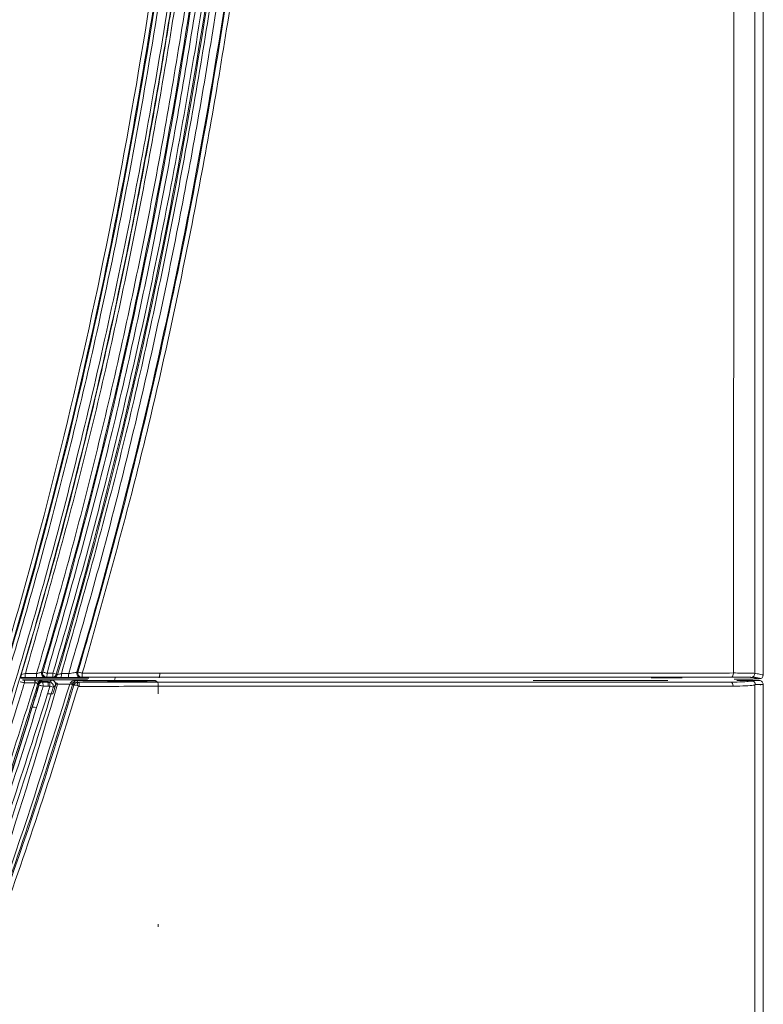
# Model space of a CAD drawing. Extents: x 4615668 to 9294084, y 16339 to 10688993.
# Tile 201 of 256: x 4720956.29 to 4720961.13, y 5342546.62 to 5342553.03. Entities that reach past the tile are written whole.
import ezdxf

# ---------------------------------------------------------------- set-up
doc = ezdxf.new("R2010")
doc.units = 0
doc.header["$MEASUREMENT"] = 0
doc.layers.add('WM_KLIM_urządzenia', color=3, linetype='Continuous', lineweight=13)
doc.layers.add('Wymiat 100', color=251, linetype='Continuous', lineweight=5)

# ---------------------------------------------------------------- blocks, each defined once
blk = doc.blocks.new('G$C189976BA')
at = {"layer": 'WM_KLIM_urządzenia', "linetype": 'Continuous'}
for p, q in [((83.3382, 20.2046), (83.3382, 63.1413)), ((78.5093, 20.1701), (78.578, 20.1699)), ((78.5134, 20.1877), (78.5867, 20.1877)), ((78.6036, 20.1388), (78.6004, 20.1447)), ((78.6006, 20.153), (78.6017, 20.1615)), ((78.6094, 20.1576), (78.6074, 20.1613)), ((78.6126, 20.1518), (78.6094, 20.1576)), ((78.6684, 20.1626), (78.6259, 20.1632)), ((78.6259, 20.1632), (78.6291, 20.1574)), ((78.663, 20.156), (78.6298, 20.1561)), ((78.6413, 20.1935), (78.634, 20.1921)), ((78.6551, 20.1896), (78.6477, 20.1882)), ((78.6555, 20.19), (78.6935, 20.19)), ((78.6743, 20.156), (78.663, 20.156)), ((78.7008, 20.188), (78.693, 20.1896)), ((78.7107, 20.19), (78.703, 20.1916)), ((78.749, 20.1877), (78.7966, 20.1877)), ((78.8361, 20.1616), (78.8422, 20.1506)), ((78.8579, 20.1549), (78.8669, 20.154)), ((78.8712, 20.1937), (78.8648, 20.1925)), ((79.391, 20.1903), (78.8856, 20.1902)), ((79.2609, 20.1565), (79.381, 20.1564)), ((79.2837, 20.1613), (79.2975, 20.1565)), ((79.391, 20.1861), (79.391, 20.1898)), ((79.3915, 20.1901), (81.3797, 20.1899)), ((83.1954, 20.159), (83.1318, 20.1551)), ((83.2734, 20.1638), (83.2373, 20.1616)), ((83.2593, 20.1678), (83.3117, 20.1678)), ((83.2692, 20.1915), (83.3241, 20.1813)), ((83.3209, 20.1415), (83.2857, 20.1415)), ((83.3381, 20.1415), (83.3209, 20.1415)), ((83.3209, 20.1374), (83.3209, 20.1415)), ((83.3381, 8.5152), (83.3381, 20.1415))]:
    blk.add_line(p, q, dxfattribs=at)
for centre, major_axis, ratio, start_param, end_param in [((78.5128, 20.2136), (0, 0.0263), 0.119091, 3.159171, 4.697763), ((78.5861, 20.2136), (0, 0.0263), 0.120818, 3.159175, 4.697923), ((78.6477, 20.2145), (-0.0047, 0.0259), 0.995209, 1.100568, 2.96212), ((78.655, 20.2159), (-0.0047, 0.0259), 0.99521, 1.100672, 2.962111), ((78.655, 20.2159), (-0.0252, 0.0075), 0.02021, 4.593592, 6.195901), ((78.655, 20.2159), (0, 0.0263), 0.119326, 3.159172, 4.69778), ((78.6929, 20.2159), (0, 0.0263), 0.120526, 3.159174, 4.69786), ((78.6929, 20.2159), (0.0052, 0.0258), 0.996163, 3.342368, 4.622159), ((78.6929, 20.2159), (-0.0252, 0.0075), 0.020724, 3.228878, 4.592472), ((78.7007, 20.2143), (0.0052, 0.0258), 0.996164, 3.342369, 4.622184), ((78.7484, 20.2136), (0, -0.0263), 0.125029, 0.017591, 1.556683), ((78.796, 20.2136), (0, -0.0263), 0.126366, 0.017594, 1.556786), ((78.8784, 20.2149), (0.0047, -0.0259), 0.995215, 4.243385, 6.1036), ((78.8849, 20.2161), (0.0047, -0.0259), 0.995216, 4.243477, 6.103592), ((78.8849, 20.2161), (-0.0252, 0.0075), 0.023551, 4.583322, 6.195895), ((78.8849, 20.2161), (0, -0.0263), 0.130058, 0.017603, 1.556664), ((79.3909, 20.2161), (0, -0.0263), 0.146946, 0.017645, 1.557723), ((83.1274, 20.2171), (0, -0.0263), 0.596647, 0.021749, 1.570112), ((83.2571, 20.2148), (-0.0048, -0.0259), 0.996064, 0.198194, 1.753836), ((78.5087, 20.1532), (0, 0.0175), 0.123307, 4.697775, 6.176178), ((78.5774, 20.1532), (0, 0.0175), 0.124805, 4.697866, 6.176276), ((78.5789, 20.1532), (0.0001, 0.0175), 0.084498, 4.710447, 6.176735), ((78.5819, 20.1531), (-0.0168, 0.0051), 0.022173, 1.489125, 3.054305), ((78.6255, 20.137), (-0.0231, -0.0127), 0.992598, 4.199507, 5.482757), ((78.6287, 20.1312), (-0.0231, -0.0127), 0.992598, 4.199774, 5.482775), ((78.6287, 20.1312), (0, -0.0263), 0.125363, 1.556263, 3.034711), ((78.6619, 20.1312), (0, -0.0263), 0.126161, 1.556307, 3.034756), ((78.6732, 20.1312), (0.0171, -0.02), 0.987257, 0.579587, 2.414636), ((78.6732, 20.1312), (0, -0.0263), 0.126435, 1.556322, 3.034772), ((78.8082, 20.1446), (0.0168, -0.005), 0.023922, 4.583036, 5.846518), ((78.8107, 20.153), (0.0169, -0.0047), 0.206412, 4.636787, 5.890697), ((78.8153, 20.1642), (0.0153, -0.0085), 0.436991, 4.820016, 6.12378), ((78.8082, 20.1446), (0.0168, -0.005), 0.023922, 5.846518, 6.195894), ((78.8107, 20.153), (0.0169, -0.0047), 0.206412, 5.890697, 6.193993), ((78.8153, 20.1642), (0.0153, -0.0085), 0.436991, 6.12378, 6.16467), ((78.8522, 20.141), (-0.023, -0.0128), 0.992623, 4.19542, 5.213229), ((78.8584, 20.1342), (-0.0007, -0.0219), 0.162954, 3.248663, 4.64406), ((78.6287, 20.1312), (0.0252, -0.0076), 0.022388, 1.446256, 3.054304), ((78.6732, 20.1312), (0.0252, -0.0076), 0.022713, 0.087289, 1.445231)]:
    blk.add_ellipse(centre, major_axis=major_axis, ratio=ratio, start_param=start_param, end_param=end_param, dxfattribs=at)
at = {"layer": 'WM_KLIM_urządzenia', "linetype": 'Continuous', "extrusion": (0, 0, -1)}
for centre, major_axis, ratio, start_param, end_param in [((83.3118, 20.2046), (-0.026, 0.0048), 0.996064, 2.958553, 4.514196), ((83.3117, 20.1415), (-0.0264, 0), 0.996195, 1.570796, 3.141593)]:
    blk.add_ellipse(centre, major_axis=major_axis, ratio=ratio, start_param=start_param, end_param=end_param, dxfattribs=at)
at = {"layer": 'WM_KLIM_urządzenia', "linetype": 'Continuous'}
for points, knots in [([(83.1431, 20.2171), (83.1457, 23.793), (83.1509, 30.945), (83.15, 38.0969), (83.1496, 41.6729)], [0, 0, 0, 0, 0.5, 1, 1, 1, 1]), ([(83.2835, 41.6729), (83.2835, 40.3749), (83.2835, 39.0769), (83.2834, 34.278), (83.2833, 30.7772), (83.2832, 26.6338), (83.2832, 25.9914), (83.2832, 23.6375), (83.2832, 21.9262), (83.2833, 20.2148)], [0, 0, 0, 0, 0.181468, 0.181468, 0.670917, 0.670917, 0.760738, 0.760738, 1, 1, 1, 1]), ([(79.8307, 31.59), (79.8364, 29.67), (79.7364, 27.7494), (79.2675, 23.9386), (78.8987, 22.0474), (77.7946, 18.3725), (77.0562, 16.5864), (75.6228, 14.0914), (75.09, 13.2908), (73.9172, 11.7717), (73.2786, 11.0549), (72.5931, 10.3826)], [0, 0, 0, 0, 0.25, 0.25, 0.5, 0.5, 0.75, 0.75, 0.875, 0.875, 1, 1, 1, 1]), ([(75.5395, 13.972), (75.661, 14.1646), (75.9184, 14.5724), (76.3002, 15.2362), (76.7327, 16.0492), (77.1853, 16.9959), (78.079, 19.1106), (78.8422, 21.6927), (79.3274, 24.3221), (79.5374, 25.8395), (79.6917, 27.2611), (79.8342, 29.1765), (79.852, 30.7084), (79.8621, 31.5761)], [0, 0, 0, 0, 0.037178, 0.078755, 0.125013, 0.187513, 0.250033, 0.499828, 0.624853, 0.686561, 0.749912, 0.858355, 1, 1, 1, 1]), ([(75.543, 13.97), (76.4266, 15.3432), (77.1562, 16.8154), (78.4725, 20.2539), (78.9763, 22.2498), (79.6463, 26.2905), (79.8148, 28.3373), (79.8661, 30.7822), (79.8687, 31.1793), (79.8684, 31.5763)], [0, 0, 0, 0, 0.266623, 0.266623, 0.600913, 0.600913, 0.935203, 0.935203, 1, 1, 1, 1]), ([(79.8923, 31.5763), (79.891, 31.2116), (79.8886, 30.4886), (79.8556, 29.414), (79.8012, 28.3592), (79.7232, 27.3242), (79.6223, 26.3089), (79.4983, 25.3133), (79.3512, 24.3375), (79.1811, 23.3815), (78.9567, 22.2932), (78.6618, 21.0836), (78.2757, 19.7667), (77.8375, 18.5013), (77.348, 17.2872), (76.8063, 16.1256), (76.2187, 15.0129), (75.7804, 14.3072), (75.5631, 13.9573)], [0, 0, 0, 0, 0.059479, 0.117907, 0.175313, 0.231727, 0.287181, 0.341708, 0.395342, 0.44812, 0.500079, 0.576582, 0.651119, 0.723847, 0.794928, 0.864533, 0.932833, 1, 1, 1, 1]), ([(75.5943, 13.8958), (75.7223, 14.0976), (75.9796, 14.5031), (76.342, 15.1304), (76.6892, 15.775), (77.0193, 16.4381), (77.3324, 17.1194), (77.6284, 17.8189), (77.9072, 18.5366), (78.1685, 19.2725), (78.4124, 20.0265), (78.6387, 20.7987), (78.8474, 21.5891), (79.1056, 22.6815), (79.3828, 24.098), (79.64, 25.8591), (79.8222, 27.6915), (79.9355, 29.5951), (79.9489, 30.8882), (79.9558, 31.5462)], [0, 0, 0, 0, 0.038888, 0.078167, 0.117872, 0.158037, 0.198698, 0.239888, 0.281642, 0.323993, 0.366974, 0.410617, 0.454952, 0.50001, 0.59332, 0.689774, 0.789581, 0.892931, 1, 1, 1, 1]), ([(79.9771, 31.5462), (79.9753, 31.2032), (79.9716, 30.5123), (79.94, 29.4699), (79.8869, 28.4159), (79.8083, 27.3523), (79.6978, 26.232), (79.5417, 25.0042), (79.2603, 23.2703), (78.8064, 21.2195), (78.1622, 19.1197), (77.581, 17.6225), (77.0819, 16.5076), (76.617, 15.5753), (76.1154, 14.6749), (75.7624, 14.1163), (75.6145, 13.8822)], [0, 0, 0, 0, 0.055788, 0.112349, 0.169587, 0.227414, 0.285774, 0.352664, 0.428673, 0.571436, 0.693917, 0.785562, 0.832473, 0.892543, 0.954957, 1, 1, 1, 1]), ([(78.4898, 20.2068), (78.5687, 20.4772), (78.7214, 21.0004), (78.9161, 21.7654), (79.0811, 22.4788), (79.2184, 23.1377), (79.3321, 23.7388), (79.4252, 24.2794), (79.5006, 24.757), (79.5607, 25.1694), (79.6075, 25.5148), (79.7164, 26.3705), (79.8519, 27.7488), (79.9609, 29.6576), (79.9734, 30.9158), (79.9795, 31.5358)], [0, 0, 0, 0, 0.0737, 0.142601, 0.206521, 0.265277, 0.318688, 0.366581, 0.408797, 0.445189, 0.475627, 0.500004, 0.670867, 0.837812, 1, 1, 1, 1]), ([(80.0008, 31.5359), (79.999, 31.2032), (79.9954, 30.5438), (79.9668, 29.5637), (79.9209, 28.6016), (79.8563, 27.6576), (79.7734, 26.7317), (79.6516, 25.6421), (79.475, 24.3948), (79.2183, 22.9857), (78.9082, 21.5913), (78.6468, 20.6727), (78.516, 20.2132)], [0, 0, 0, 0, 0.087083, 0.17262, 0.256644, 0.33919, 0.420293, 0.499993, 0.626189, 0.749993, 0.874919, 1, 1, 1, 1]), ([(78.5893, 20.2132), (78.6558, 20.4423), (78.7889, 20.9005), (78.9678, 21.5936), (79.1324, 22.2904), (79.3302, 23.2193), (79.5425, 24.3939), (79.7635, 25.9524), (79.9364, 27.6815), (80.0502, 29.5869), (80.0617, 30.8756), (80.0676, 31.5287)], [0, 0, 0, 0, 0.062512, 0.125004, 0.187522, 0.250109, 0.373818, 0.500183, 0.662434, 0.828941, 1, 1, 1, 1]), ([(80.0989, 31.5287), (80.1026, 29.6218), (80.001, 27.7129), (79.5327, 23.9278), (79.1667, 22.05), (78.6226, 20.2221)], [0, 0, 0, 0, 0.5, 0.5, 1, 1, 1, 1]), ([(78.6299, 20.2234), (79.1737, 22.0513), (79.5395, 23.9289), (80.0075, 27.7135), (80.109, 29.6221), (80.1053, 31.5287)], [0, 0, 0, 0, 0.5, 0.5, 1, 1, 1, 1]), ([(80.1367, 31.5286), (80.1355, 31.1999), (80.1332, 30.5469), (80.1055, 29.5744), (80.06, 28.6157), (79.9951, 27.6707), (79.9112, 26.7395), (79.7865, 25.6296), (79.605, 24.3535), (79.3432, 22.9261), (79.0356, 21.5484), (78.7828, 20.6558), (78.6581, 20.2155)], [0, 0, 0, 0, 0.086125, 0.171076, 0.254889, 0.337598, 0.419242, 0.499859, 0.63024, 0.75692, 0.880101, 1, 1, 1, 1]), ([(78.6961, 20.2155), (78.7705, 20.4718), (78.9203, 20.9881), (79.1204, 21.7755), (79.3046, 22.5791), (79.471, 23.3994), (79.6199, 24.2363), (79.7513, 25.0899), (79.8652, 25.96), (79.9616, 26.8468), (80.0404, 27.7502), (80.1019, 28.6701), (80.1455, 29.6067), (80.1729, 30.56), (80.1763, 31.201), (80.1781, 31.5242)], [0, 0, 0, 0, 0.069958, 0.140925, 0.212946, 0.286065, 0.360323, 0.435763, 0.512422, 0.590339, 0.669549, 0.750088, 0.831988, 0.915282, 1, 1, 1, 1]), ([(80.199, 31.5243), (80.1986, 29.6165), (80.0996, 27.7054), (79.6326, 23.9173), (79.2643, 22.0384), (78.718, 20.2085)], [0, 0, 0, 0, 0.5, 0.5, 1, 1, 1, 1]), ([(78.7258, 20.2069), (79.2723, 22.0372), (79.6407, 23.9164), (80.1079, 27.705), (80.2071, 29.6163), (80.2075, 31.5243)], [0, 0, 0, 0, 0.5, 0.5, 1, 1, 1, 1]), ([(80.2284, 31.5244), (80.2266, 31.1919), (80.223, 30.5329), (80.1943, 29.5535), (80.1485, 28.5924), (80.084, 27.6495), (80.0013, 26.7248), (79.8797, 25.6329), (79.7019, 24.3768), (79.4436, 22.962), (79.1358, 21.5729), (78.8793, 20.6651), (78.7517, 20.2132)], [0, 0, 0, 0, 0.08713, 0.172699, 0.256739, 0.339284, 0.42037, 0.500035, 0.627216, 0.752777, 0.876942, 1, 1, 1, 1]), ([(78.7993, 20.2133), (78.862, 20.4299), (78.9873, 20.8634), (79.157, 21.519), (79.3139, 22.1784), (79.5036, 23.0571), (79.7092, 24.1679), (79.9267, 25.6409), (80.1024, 27.2757), (80.2271, 29.0794), (80.2525, 30.3012), (80.2654, 30.9208)], [0, 0, 0, 0, 0.062423, 0.12487, 0.187384, 0.249999, 0.373656, 0.499932, 0.661932, 0.828533, 1, 1, 1, 1]), ([(80.3181, 30.9205), (80.2991, 29.1149), (80.1857, 27.3094), (79.7193, 23.7288), (79.3656, 21.9532), (78.8533, 20.2224)], [0, 0, 0, 0, 0.5, 0.5, 1, 1, 1, 1]), ([(78.8598, 20.2236), (78.9339, 20.4815), (79.0948, 21.0418), (79.323, 21.9579), (79.5541, 23.0158), (79.7741, 24.2177), (79.9876, 25.6649), (80.1639, 27.313), (80.2865, 29.115), (80.3112, 30.3186), (80.3235, 30.9205)], [0, 0, 0, 0, 0.074342, 0.161494, 0.261471, 0.374287, 0.499931, 0.666607, 0.833302, 1, 1, 1, 1]), ([(80.3552, 30.9202), (80.3503, 30.6086), (80.3405, 29.9897), (80.3042, 29.0683), (80.2521, 28.1604), (80.1825, 27.2661), (80.0961, 26.3854), (79.9709, 25.3372), (79.7924, 24.1323), (79.5394, 22.7839), (79.2452, 21.4798), (79.0063, 20.6335), (78.8884, 20.2157)], [0, 0, 0, 0, 0.086252, 0.171301, 0.255178, 0.337916, 0.419549, 0.500113, 0.630086, 0.756602, 0.879842, 1, 1, 1, 1]), ([(78.4851, 20.1874), (78.4853, 20.1885), (78.4856, 20.1909), (78.4883, 20.2012), (78.4898, 20.2068)], [0, 0, 0, 0, 0.459838, 1, 1, 1, 1]), ([(78.4898, 20.2068), (78.4919, 20.2072), (78.4959, 20.2081), (78.5093, 20.2115), (78.516, 20.2132)], [0, 0, 0, 0, 0.496887, 1, 1, 1, 1]), ([(78.516, 20.2132), (78.5334, 20.2132), (78.5508, 20.2132), (78.5752, 20.2132), (78.5823, 20.2132), (78.5893, 20.2132)], [0, 0, 0, 0, 0.712559, 0.712559, 1, 1, 1, 1]), ([(78.5893, 20.2132), (78.5968, 20.2151), (78.6082, 20.218), (78.6196, 20.2214), (78.6215, 20.2219), (78.6225, 20.2221)], [0, 0, 0, 0, 0.497128, 0.749975, 1, 1, 1, 1]), ([(78.6226, 20.2221), (78.6243, 20.2224), (78.6259, 20.2227), (78.6284, 20.2231), (78.6291, 20.2233), (78.6299, 20.2234)], [0, 0, 0, 0, 0.692002, 0.692002, 1, 1, 1, 1]), ([(78.718, 20.2085), (78.7195, 20.2081), (78.721, 20.2078), (78.7236, 20.2073), (78.7247, 20.2071), (78.7258, 20.2069)], [0, 0, 0, 0, 0.578963, 0.578963, 1, 1, 1, 1]), ([(78.7258, 20.2069), (78.728, 20.2074), (78.7313, 20.2081), (78.7425, 20.2109), (78.7486, 20.2125), (78.7516, 20.2133)], [0, 0, 0, 0, 0.495672, 0.748698, 1, 1, 1, 1]), ([(78.7993, 20.2133), (78.8053, 20.2141), (78.8177, 20.2158), (78.8348, 20.219), (78.8488, 20.2218), (78.8517, 20.2222), (78.8532, 20.2224)], [0, 0, 0, 0, 0.240459, 0.500176, 0.7474, 1, 1, 1, 1]), ([(78.8533, 20.2224), (78.855, 20.2227), (78.8567, 20.223), (78.8589, 20.2234), (78.8593, 20.2235), (78.8598, 20.2236)], [0, 0, 0, 0, 0.776463, 0.776463, 1, 1, 1, 1]), ([(78.8884, 20.2157), (78.9729, 20.2158), (79.0573, 20.2158), (79.2261, 20.2158), (79.3105, 20.2158), (79.3948, 20.2158)], [0, 0, 0, 0, 0.499988, 0.499988, 1, 1, 1, 1]), ([(79.3948, 20.2158), (80.04, 20.2157), (80.6833, 20.2157), (81.6348, 20.216), (81.9501, 20.2161), (82.4115, 20.2164), (82.5636, 20.2166), (82.861, 20.2168), (83.0078, 20.2169), (83.1431, 20.2171)], [0, 0, 0, 0, 0.5, 0.5, 0.75, 0.75, 0.875, 0.875, 1, 1, 1, 1]), ([(83.1431, 20.2171), (83.1606, 20.2171), (83.1968, 20.217), (83.2393, 20.2166), (83.2715, 20.2159), (83.2793, 20.2152), (83.2833, 20.2148)], [0, 0, 0, 0, 0.229979, 0.476766, 0.735562, 1, 1, 1, 1]), ([(83.2833, 20.2148), (83.2848, 20.2145), (83.2863, 20.2142), (83.294, 20.2128), (83.3001, 20.2117), (83.3169, 20.2086), (83.3275, 20.2066), (83.3382, 20.2046)], [0, 0, 0, 0, 0.083474, 0.083474, 0.417369, 0.417369, 1, 1, 1, 1]), ([(63.1958, 4.7672), (63.4278, 4.8388), (63.8887, 4.9812), (64.5687, 5.2156), (65.2341, 5.4634), (66.1155, 5.8195), (67.196, 6.3104), (68.521, 7.0111), (69.8457, 7.8305), (71.3748, 8.9443), (73.0865, 10.4648), (74.865, 12.5113), (76.1628, 14.4958), (77.0486, 16.177), (77.6302, 17.463), (78.1483, 18.7904), (78.4346, 19.6951), (78.5795, 20.1529)], [0, 0, 0, 0, 0.032026, 0.063631, 0.094836, 0.125665, 0.189001, 0.251253, 0.323227, 0.394224, 0.500483, 0.624393, 0.750614, 0.812192, 0.874878, 0.936669, 1, 1, 1, 1]), ([(78.5986, 20.148), (78.5208, 19.8967), (78.3654, 19.3947), (78.1061, 18.651), (77.8272, 17.9161), (77.526, 17.1908), (77.2022, 16.4752), (76.855, 15.77), (76.4834, 15.0751), (76.0873, 14.392), (75.6672, 13.7235), (75.2244, 13.0728), (74.7601, 12.4416), (74.2744, 11.8303), (73.7671, 11.2389), (73.2381, 10.6676), (72.6872, 10.1164), (72.1145, 9.5855), (71.5198, 9.0749), (70.9032, 8.5848), (70.2664, 8.1167), (69.6126, 7.6723), (68.9449, 7.2532), (68.2653, 6.8594), (67.5739, 6.4899), (66.8712, 6.144), (66.1575, 5.8209), (65.433, 5.52), (64.6981, 5.2409), (63.9535, 4.9813), (63.4506, 4.8255), (63.1987, 4.7475)], [0, 0, 0, 0, 0.034653, 0.069219, 0.103721, 0.138188, 0.172653, 0.20715, 0.24172, 0.276415, 0.31114, 0.34568, 0.380053, 0.414305, 0.448485, 0.482641, 0.516822, 0.551078, 0.585461, 0.620019, 0.65478, 0.689535, 0.724111, 0.758574, 0.79297, 0.827341, 0.861723, 0.896151, 0.930655, 0.965263, 1, 1, 1, 1]), ([(78.825, 20.1396), (78.7451, 19.88), (78.5858, 19.3621), (78.3195, 18.5959), (78.0333, 17.8405), (77.7244, 17.0969), (77.3929, 16.3652), (77.0378, 15.6458), (76.6586, 14.9388), (76.2546, 14.2448), (75.8249, 13.5639), (75.3696, 12.8983), (74.8905, 12.2511), (74.3898, 11.6257), (73.8686, 11.0234), (73.3272, 10.4442), (72.7657, 9.8879), (72.1844, 9.3543), (71.5833, 8.8434), (70.9628, 8.3548), (70.3229, 7.8884), (69.664, 7.4442), (68.9885, 7.0236), (68.2993, 6.6275), (67.5995, 6.2567), (66.8901, 5.9105), (66.1713, 5.588), (65.4436, 5.2883), (64.7072, 5.011), (63.963, 4.7536), (63.461, 4.5992), (63.2099, 4.522)], [0, 0, 0, 0, 0.035266, 0.070362, 0.105313, 0.140149, 0.174903, 0.20961, 0.244309, 0.279043, 0.31386, 0.348822, 0.38372, 0.418372, 0.452815, 0.487099, 0.521277, 0.555398, 0.589513, 0.62367, 0.657916, 0.692297, 0.726807, 0.761223, 0.795477, 0.829627, 0.863709, 0.897758, 0.931806, 0.965878, 1, 1, 1, 1]), ([(77.0149, 15.6528), (77.1045, 15.8301), (77.2845, 16.186), (77.5385, 16.7303), (77.7822, 17.2847), (78.088, 18.0306), (78.4429, 18.9807), (78.6841, 19.7541), (78.8059, 20.1449)], [0, 0, 0, 0, 0.123034, 0.247026, 0.37205, 0.498178, 0.746439, 1, 1, 1, 1]), ([(78.5107, 20.153), (78.5029, 20.1546), (78.4873, 20.1577), (78.4833, 20.1589), (78.4813, 20.1595)], [0, 0, 0, 0, 0.497599, 1, 1, 1, 1]), ([(78.4913, 20.1825), (78.49, 20.1835), (78.4887, 20.1845), (78.4866, 20.1862), (78.4859, 20.1868), (78.4851, 20.1874)], [0, 0, 0, 0, 0.627331, 0.627331, 1, 1, 1, 1]), ([(78.5129, 20.1872), (78.5066, 20.1872), (78.5004, 20.1873), (78.4913, 20.1873), (78.4881, 20.1873), (78.4851, 20.1874)], [0, 0, 0, 0, 0.627896, 0.627896, 1, 1, 1, 1]), ([(78.9191, 20.1717), (78.8032, 20.1719), (78.6874, 20.172), (78.5471, 20.1721), (78.5226, 20.1721), (78.4982, 20.1722)], [0, 0, 0, 0, 0.825763, 0.825763, 1, 1, 1, 1]), ([(78.4985, 20.1718), (78.4984, 20.1717), (78.4986, 20.1716), (78.4992, 20.1714), (78.4997, 20.1713), (78.5009, 20.1711), (78.5017, 20.171), (78.5035, 20.1708), (78.5046, 20.1708), (78.5067, 20.1707), (78.5078, 20.1707), (78.5089, 20.1707)], [0, 0, 0, 0, 0.186139, 0.186139, 0.379105, 0.379105, 0.581258, 0.581258, 0.790871, 0.790871, 1, 1, 1, 1]), ([(78.5791, 20.1706), (78.5793, 20.1706), (78.5794, 20.1706), (78.5847, 20.1706), (78.59, 20.1705), (78.6005, 20.1699), (78.6058, 20.1695), (78.6129, 20.1688), (78.6152, 20.1685), (78.6185, 20.168), (78.6195, 20.1679), (78.6216, 20.1676), (78.6225, 20.1674), (78.6236, 20.1672), (78.6236, 20.1672), (78.6237, 20.1672)], [0, 0, 0, 0, 0.006418, 0.006418, 0.293063, 0.293063, 0.623206, 0.623206, 0.806716, 0.806716, 0.900059, 0.900059, 0.993654, 0.993654, 1, 1, 1, 1]), ([(78.6237, 20.1672), (78.6191, 20.1668), (78.6113, 20.1662), (78.6009, 20.1611), (78.5916, 20.1566), (78.584, 20.1543), (78.5804, 20.1532)], [0, 0, 0, 0, 0.297557, 0.500136, 0.75922, 1, 1, 1, 1]), ([(78.6477, 20.1882), (78.6474, 20.1882), (78.6467, 20.1881), (78.6438, 20.188), (78.6408, 20.1878), (78.6333, 20.1877), (78.6284, 20.1876), (78.6177, 20.1874), (78.6116, 20.1874), (78.5991, 20.1873), (78.5925, 20.1873), (78.5862, 20.1873)], [0, 0, 0, 0, 0.123286, 0.123286, 0.334264, 0.334264, 0.553928, 0.553928, 0.77706, 0.77706, 1, 1, 1, 1]), ([(78.6237, 20.1672), (78.6179, 20.1661), (78.6064, 20.1639), (78.6012, 20.1533), (78.5986, 20.148)], [0, 0, 0, 0, 0.500123, 1, 1, 1, 1]), ([(78.6623, 20.1574), (78.6631, 20.1581), (78.664, 20.1588), (78.6661, 20.1606), (78.6672, 20.1616), (78.6684, 20.1626)], [0, 0, 0, 0, 0.423211, 0.423211, 1, 1, 1, 1]), ([(78.6736, 20.1574), (78.6758, 20.1593), (78.6781, 20.1612), (78.6816, 20.1642), (78.6829, 20.1653), (78.6851, 20.1672), (78.6861, 20.1681), (78.6873, 20.1691), (78.6875, 20.1693), (78.6877, 20.1694)], [0, 0, 0, 0, 0.476276, 0.476276, 0.748344, 0.748344, 0.952552, 0.952552, 1, 1, 1, 1]), ([(78.6878, 20.1695), (78.6926, 20.1687), (78.7023, 20.1671), (78.7079, 20.1591), (78.7107, 20.1551)], [0, 0, 0, 0, 0.499458, 1, 1, 1, 1]), ([(78.7106, 20.1554), (78.7078, 20.1597), (78.7036, 20.1661), (78.696, 20.1702), (78.692, 20.171), (78.6901, 20.1714)], [0, 0, 0, 0, 0.496904, 0.748322, 1, 1, 1, 1]), ([(78.7485, 20.1873), (78.7477, 20.1873), (78.7469, 20.1873), (78.7401, 20.1873), (78.7342, 20.1873), (78.7236, 20.1874), (78.7188, 20.1875), (78.7108, 20.1876), (78.7075, 20.1877), (78.7028, 20.1878), (78.7013, 20.1879), (78.7008, 20.188)], [0, 0, 0, 0, 0.031713, 0.031713, 0.284116, 0.284116, 0.526251, 0.526251, 0.762948, 0.762948, 1, 1, 1, 1]), ([(78.7106, 20.1554), (78.7148, 20.1541), (78.7202, 20.1524), (78.725, 20.1483), (78.7257, 20.1465), (78.7257, 20.1457), (78.7257, 20.1452), (78.7256, 20.145), (78.7256, 20.1449)], [0, 0, 0, 0, 0.668298, 0.859231, 0.931429, 0.965474, 0.982598, 1, 1, 1, 1]), ([(78.7133, 20.1449), (78.7132, 20.1458), (78.7131, 20.1467), (78.7127, 20.1489), (78.7125, 20.1502), (78.7117, 20.1527), (78.7113, 20.1539), (78.7107, 20.1551)], [0, 0, 0, 0, 0.257708, 0.257708, 0.623147, 0.623147, 1, 1, 1, 1]), ([(78.8059, 20.1449), (78.7937, 20.1449), (78.7815, 20.1449), (78.7547, 20.1449), (78.7402, 20.1449), (78.7256, 20.1449)], [0, 0, 0, 0, 0.455934, 0.455934, 1, 1, 1, 1]), ([(78.8785, 20.1886), (78.878, 20.1885), (78.877, 20.1884), (78.873, 20.1882), (78.8691, 20.1881), (78.8589, 20.1878), (78.8524, 20.1877), (78.8381, 20.1875), (78.8299, 20.1875), (78.8133, 20.1874), (78.8045, 20.1873), (78.7961, 20.1873)], [0, 0, 0, 0, 0.126458, 0.126458, 0.336736, 0.336736, 0.555593, 0.555593, 0.777893, 0.777893, 1, 1, 1, 1]), ([(78.8132, 20.1566), (78.819, 20.1608), (78.8306, 20.1692), (78.8437, 20.1707), (78.8502, 20.1714)], [0, 0, 0, 0, 0.499289, 1, 1, 1, 1]), ([(78.8331, 20.1378), (78.8331, 20.1378), (78.8331, 20.1378), (78.8321, 20.1396), (78.8311, 20.1414), (78.8292, 20.1448), (78.8283, 20.1464), (78.8274, 20.148)], [0, 0, 0, 0, 0.005972, 0.005972, 0.529437, 0.529437, 1, 1, 1, 1]), ([(78.8502, 20.1714), (78.8467, 20.1704), (78.8396, 20.1683), (78.8332, 20.1594), (78.83, 20.1549)], [0, 0, 0, 0, 0.500711, 1, 1, 1, 1]), ([(78.8331, 20.1378), (78.8334, 20.1385), (78.8336, 20.1392), (78.8343, 20.1408), (78.8347, 20.1417), (78.8358, 20.1436), (78.8365, 20.1447), (78.839, 20.148), (78.8412, 20.15), (78.8444, 20.1521), (78.845, 20.1524), (78.8461, 20.1531), (78.8466, 20.1533), (78.8497, 20.1547), (78.8526, 20.1555), (78.8566, 20.156), (78.8577, 20.156), (78.8587, 20.156)], [0, 0, 0, 0, 0.063648, 0.063648, 0.152273, 0.152273, 0.263641, 0.263641, 0.530212, 0.530212, 0.596858, 0.596858, 0.644262, 0.644262, 0.905337, 0.905337, 1, 1, 1, 1]), ([(78.8502, 20.1714), (78.8507, 20.1706), (78.8511, 20.1697), (78.8519, 20.1683), (78.8522, 20.1677), (78.8526, 20.1672)], [0, 0, 0, 0, 0.599848, 0.599848, 1, 1, 1, 1]), ([(78.8526, 20.1672), (78.8536, 20.1654), (78.8545, 20.1636), (78.8565, 20.16), (78.8575, 20.1582), (78.8586, 20.1563), (78.8587, 20.1562), (78.8587, 20.156)], [0, 0, 0, 0, 0.481899, 0.481899, 0.963797, 0.963797, 1, 1, 1, 1]), ([(78.8587, 20.156), (78.8595, 20.156), (78.8602, 20.156), (78.8626, 20.156), (78.8643, 20.156), (78.866, 20.156)], [0, 0, 0, 0, 0.307527, 0.307527, 1, 1, 1, 1]), ([(78.8655, 20.1564), (78.9515, 20.1564), (79.0374, 20.1565), (79.2092, 20.1565), (79.2951, 20.1565), (79.3809, 20.1565)], [0, 0, 0, 0, 0.500128, 0.500128, 1, 1, 1, 1]), ([(78.866, 20.156), (78.8663, 20.1557), (78.8666, 20.155), (78.8672, 20.1529), (78.8675, 20.1515), (78.8679, 20.148), (78.8681, 20.146), (78.8684, 20.1416), (78.8685, 20.1391), (78.8686, 20.1358), (78.8686, 20.1348), (78.8686, 20.1339)], [0, 0, 0, 0, 0.228355, 0.228355, 0.456711, 0.456711, 0.685066, 0.685066, 0.913421, 0.913421, 1, 1, 1, 1]), ([(79.391, 20.1898), (79.3067, 20.1898), (79.1382, 20.1898), (78.9694, 20.1898), (78.885, 20.1898)], [0, 0, 0, 0, 0.5, 1, 1, 1, 1]), ([(78.9278, 20.1679), (79.0161, 20.1679), (79.1043, 20.1679), (79.2425, 20.1679), (79.2925, 20.1679), (79.3425, 20.1679)], [0, 0, 0, 0, 0.638189, 0.638189, 1, 1, 1, 1]), ([(79.3809, 20.1565), (80.031, 20.1567), (80.679, 20.1568), (81.6291, 20.1571), (81.9422, 20.1574), (82.554, 20.1575), (82.8584, 20.1575), (83.1262, 20.1579)], [0, 0, 0, 0, 0.5, 0.5, 0.75, 0.75, 1, 1, 1, 1]), ([(83.1278, 20.1908), (83.1111, 20.1908), (83.0777, 20.1907), (83.0093, 20.1906), (82.887, 20.1904), (82.6333, 20.1901), (82.107, 20.19), (81.3625, 20.1899), (80.4045, 20.1898), (79.7569, 20.1898), (79.391, 20.1898)], [0, 0, 0, 0, 0.015781, 0.031488, 0.062757, 0.125065, 0.249761, 0.49975, 0.717339, 1, 1, 1, 1]), ([(83.1262, 20.1579), (83.1556, 20.1579), (83.1817, 20.1584), (83.223, 20.1601), (83.2388, 20.1614), (83.2561, 20.1644), (83.2588, 20.1661), (83.2613, 20.1677)], [0, 0, 0, 0, 0.357548, 0.357548, 0.714908, 0.714908, 1, 1, 1, 1]), ([(83.2574, 20.1885), (83.2543, 20.1891), (83.2448, 20.1896), (83.2149, 20.1903), (83.194, 20.1906), (83.1563, 20.1908), (83.1425, 20.1908), (83.1278, 20.1908)], [0, 0, 0, 0, 0.40018, 0.40018, 0.800364, 0.800364, 1, 1, 1, 1]), ([(83.2833, 20.1399), (83.2833, 20.1399), (83.2833, 20.1399), (83.2814, 20.1388), (83.2777, 20.1378), (83.2617, 20.1352), (83.2447, 20.1339), (83.2001, 20.1322), (83.172, 20.1317), (83.1403, 20.1317), (83.1403, 20.1317), (83.1403, 20.1317)], [0, 0, 0, 0, 0.000009, 0.000009, 0.210833, 0.210833, 0.605396, 0.605396, 0.999988, 0.999988, 1, 1, 1, 1]), ([(83.3122, 20.1783), (83.3107, 20.1786), (83.3091, 20.1789), (83.3015, 20.1803), (83.2954, 20.1814), (83.2787, 20.1846), (83.268, 20.1865), (83.2574, 20.1885)], [0, 0, 0, 0, 0.083718, 0.083718, 0.418592, 0.418592, 1, 1, 1, 1]), ([(83.2613, 20.1677), (83.2613, 20.1677), (83.2613, 20.1677), (83.2611, 20.1677), (83.261, 20.1678), (83.2606, 20.1678), (83.2604, 20.1678), (83.2598, 20.1678), (83.2596, 20.1678), (83.2593, 20.1678)], [0, 0, 0, 0, 0.011406, 0.011406, 0.228688, 0.228688, 0.529961, 0.529961, 1, 1, 1, 1]), ([(83.2613, 20.1677), (83.2643, 20.1675), (83.2672, 20.1668), (83.2726, 20.1644), (83.2751, 20.1628), (83.2794, 20.1588), (83.2813, 20.1564), (83.284, 20.1512), (83.285, 20.1483), (83.2855, 20.1445), (83.2856, 20.1436), (83.2857, 20.1423), (83.2857, 20.1419), (83.2857, 20.1415)], [0, 0, 0, 0, 0.225296, 0.225296, 0.450589, 0.450589, 0.675929, 0.675929, 0.901357, 0.901357, 0.967371, 0.967371, 1, 1, 1, 1]), ([(83.2833, 20.1399), (83.2833, 20.1354), (83.2833, 20.1309), (83.2833, 17.8981), (83.2835, 15.6698), (83.284, 12.7365), (83.2841, 12.0316), (83.2845, 9.9169), (83.2849, 8.5071), (83.2859, 6.0535), (83.2865, 5.0096), (83.2873, 3.9657)], [0, 0, 0, 0, 0.000831, 0.000831, 0.414142, 0.414142, 0.544887, 0.544887, 0.806378, 0.806378, 1, 1, 1, 1]), ([(63.2064, 4.5123), (65.0631, 5.0673), (66.8433, 5.7966), (68.9476, 6.9889), (69.3652, 7.2435), (70.1768, 7.7761), (70.5715, 8.0544), (71.7221, 8.9251), (72.4445, 9.5534), (73.7982, 10.9077), (74.4295, 11.6337), (75.3076, 12.7965), (75.589, 13.197), (76.1199, 14.0087), (76.3707, 14.4215), (77.5514, 16.5102), (78.2785, 18.2829), (78.833, 20.1378)], [0, 0, 0, 0, 0.249419, 0.249419, 0.312069, 0.312069, 0.37472, 0.37472, 0.50002, 0.50002, 0.625321, 0.625321, 0.687971, 0.687971, 0.750622, 0.750622, 1, 1, 1, 1]), ([(63.2648, 4.6843), (63.5235, 4.765), (64.0373, 4.9252), (64.7938, 5.1914), (65.5328, 5.4746), (66.2539, 5.7767), (66.957, 6.0973), (67.6422, 6.4363), (68.3096, 6.7937), (68.959, 7.1697), (69.5905, 7.564), (70.2041, 7.9769), (70.7997, 8.4081), (71.3774, 8.8578), (71.9372, 9.3258), (72.479, 9.8122), (73.1566, 10.4651), (73.9478, 11.309), (74.82, 12.3729), (75.627, 13.5005), (76.3684, 14.6915), (77.0445, 15.946), (77.6538, 17.2641), (78.2025, 18.6441), (78.5071, 19.5976), (78.6613, 20.0802)], [0, 0, 0, 0, 0.035711, 0.070931, 0.105692, 0.140023, 0.173957, 0.207529, 0.240771, 0.273719, 0.30641, 0.338878, 0.371163, 0.403302, 0.435334, 0.467297, 0.499231, 0.559315, 0.619619, 0.680402, 0.741915, 0.804403, 0.868099, 0.933229, 1, 1, 1, 1]), ([(78.8467, 20.0802), (78.7653, 19.8177), (78.6038, 19.2964), (78.3349, 18.5288), (78.0488, 17.7789), (77.7433, 17.0475), (77.419, 16.3342), (77.0759, 15.6391), (76.714, 14.9623), (76.3332, 14.3038), (75.9336, 13.6634), (75.5152, 13.0414), (75.078, 12.4375), (74.6221, 11.852), (74.1474, 11.2847), (73.6539, 10.7357), (72.9924, 10.0502), (72.138, 9.2509), (71.0618, 8.3704), (69.9211, 7.5562), (68.7161, 6.8083), (67.4471, 6.1266), (66.1136, 5.5127), (64.7176, 4.9601), (63.7531, 4.6539), (63.2648, 4.4989)], [0, 0, 0, 0, 0.035777, 0.071059, 0.105879, 0.140266, 0.174253, 0.207874, 0.241164, 0.274158, 0.306892, 0.339405, 0.371733, 0.403915, 0.435991, 0.467999, 0.49998, 0.559966, 0.620172, 0.680856, 0.742273, 0.804667, 0.868274, 0.933315, 1, 1, 1, 1]), ([(78.6852, 20.0802), (78.6065, 19.8272), (78.4487, 19.3198), (78.1843, 18.5655), (77.8975, 17.8146), (77.5849, 17.0682), (77.2459, 16.327), (76.8789, 15.5915), (76.4824, 14.8625), (76.0549, 14.1406), (75.5947, 13.4269), (75.1017, 12.7247), (74.5772, 12.0385), (74.0229, 11.3723), (73.4392, 10.7277), (72.8256, 10.1053), (72.1816, 9.5057), (71.5067, 8.9292), (70.8006, 8.3764), (70.0628, 7.8478), (69.2939, 7.3448), (68.4973, 6.8699), (67.6768, 6.4252), (66.8352, 6.0115), (65.9727, 5.628), (65.0895, 5.2749), (64.1867, 4.9488), (63.5732, 4.7569), (63.2649, 4.6604)], [0, 0, 0, 0, 0.034869, 0.069916, 0.105163, 0.140638, 0.176372, 0.212403, 0.248776, 0.285541, 0.322766, 0.360484, 0.398389, 0.436364, 0.474465, 0.512759, 0.551314, 0.5902, 0.629491, 0.66926, 0.709586, 0.750344, 0.791246, 0.83235, 0.87372, 0.915416, 0.957493, 1, 1, 1, 1]), ([(63.3526, 4.884), (63.4859, 4.9254), (63.6191, 4.9672), (63.9801, 5.0845), (64.2074, 5.1615), (64.8845, 5.4009), (65.3303, 5.5718), (66.6494, 6.1205), (67.5045, 6.5344), (68.7469, 7.2353), (69.1544, 7.4823), (69.9549, 8.0048), (70.349, 8.2811), (71.4996, 9.1486), (72.2236, 9.7769), (73.5824, 11.1372), (74.2088, 11.8608), (75.3516, 13.378), (75.8697, 14.1735), (76.8075, 15.8328), (77.2283, 16.7006), (77.7787, 18.0249), (77.9493, 18.4708), (78.2433, 19.3044), (78.368, 19.6915), (78.4882, 20.0803)], [0, 0, 0, 0, 0.018601, 0.018601, 0.050564, 0.050564, 0.114491, 0.114491, 0.242343, 0.242343, 0.30627, 0.30627, 0.370196, 0.370196, 0.498049, 0.498049, 0.625902, 0.625902, 0.753755, 0.753755, 0.881608, 0.881608, 0.945534, 0.945534, 1, 1, 1, 1]), ([(78.5591, 19.9925), (78.5675, 20.0196), (78.5757, 20.0467), (78.5905, 20.0954), (78.5971, 20.1171), (78.6036, 20.1388)], [0, 0, 0, 0, 0.555371, 0.555371, 1, 1, 1, 1]), ([(78.632, 20.1308), (78.6255, 20.1091), (78.6189, 20.0874), (78.6049, 20.0413), (78.5974, 20.0169), (78.5899, 19.9925)], [0, 0, 0, 0, 0.470769, 0.470769, 1, 1, 1, 1]), ([(78.6613, 20.0802), (78.6657, 20.0947), (78.67, 20.1092), (78.6751, 20.126), (78.6758, 20.1284), (78.6766, 20.1308)], [0, 0, 0, 0, 0.858002, 0.858002, 1, 1, 1, 1]), ([(78.6852, 20.0802), (78.685, 20.0802), (78.6842, 20.0802), (78.6818, 20.0802), (78.6801, 20.0802), (78.6761, 20.0802), (78.6736, 20.0802), (78.668, 20.0802), (78.6647, 20.0802), (78.6613, 20.0802)], [0, 0, 0, 0, 0.237691, 0.237691, 0.47498, 0.47498, 0.718395, 0.718395, 1, 1, 1, 1]), ([(78.6983, 20.1237), (78.6976, 20.1213), (78.6969, 20.1189), (78.6925, 20.1044), (78.6889, 20.0923), (78.6852, 20.0802)], [0, 0, 0, 0, 0.165397, 0.165397, 1, 1, 1, 1]), ([(78.7122, 20.1356), (78.7111, 20.1346), (78.71, 20.1337), (78.7054, 20.1297), (78.7019, 20.1267), (78.6983, 20.1237)], [0, 0, 0, 0, 0.236956, 0.236956, 1, 1, 1, 1]), ([(78.8549, 20.1358), (78.8521, 20.1365), (78.8493, 20.1371), (78.8443, 20.138), (78.8419, 20.1383), (78.838, 20.1386), (78.8363, 20.1386), (78.8349, 20.1382), (78.8347, 20.1382), (78.8344, 20.138), (78.8344, 20.138), (78.8343, 20.138), (78.8343, 20.1379), (78.8342, 20.1379), (78.8342, 20.1379), (78.8341, 20.1378), (78.8341, 20.1378), (78.8341, 20.1377), (78.8341, 20.1377), (78.8341, 20.1377), (78.834, 20.1377), (78.834, 20.1376), (78.834, 20.1376), (78.834, 20.1376)], [0, 0, 0, 0, 0.30421, 0.30421, 0.608273, 0.608273, 0.914602, 0.914602, 0.961049, 0.961049, 0.973618, 0.973618, 0.982191, 0.982191, 0.988114, 0.988114, 0.994426, 0.994426, 0.996959, 0.996959, 0.999072, 0.999072, 1, 1, 1, 1]), ([(79.3843, 20.13), (79.2985, 20.13), (79.2126, 20.13), (79.0406, 20.1299), (78.9546, 20.1299), (78.8686, 20.1299)], [0, 0, 0, 0, 0.499921, 0.499921, 1, 1, 1, 1]), ([(83.1403, 20.1317), (82.8716, 20.1312), (82.5666, 20.1312), (81.953, 20.1311), (81.6391, 20.1308), (80.6863, 20.1304), (80.0364, 20.1302), (79.3843, 20.13)], [0, 0, 0, 0, 0.25, 0.25, 0.5, 0.5, 1, 1, 1, 1]), ([(63.3511, 4.7839), (63.5731, 4.8524), (63.7945, 4.9225), (65.1271, 5.3675), (66.2183, 5.8098), (68.329, 6.855), (69.3346, 7.4503), (70.7621, 8.4617), (71.2245, 8.8185), (72.1211, 9.5735), (72.5572, 9.9738), (74.6365, 12.0556), (75.9723, 13.9676), (77.5403, 17.137), (77.98, 18.2232), (78.4237, 19.5528), (78.4934, 19.7725), (78.5614, 19.9928)], [0, 0, 0, 0, 0.030952, 0.030952, 0.187332, 0.187332, 0.343713, 0.343713, 0.421903, 0.421903, 0.500094, 0.500094, 0.812855, 0.812855, 0.969236, 0.969236, 1, 1, 1, 1]), ([(63.3526, 4.7865), (65.1254, 5.3309), (66.8211, 6.0365), (68.8332, 7.177), (69.2396, 7.4245), (70.0386, 7.9481), (70.4328, 8.2255), (71.5776, 9.091), (72.2924, 9.7131), (73.6263, 11.0463), (74.2453, 11.7575), (75.1035, 12.8899), (75.3778, 13.2783), (75.903, 14.077), (76.1542, 14.488), (77.3062, 16.5151), (78.0142, 18.2179), (78.5591, 19.9925)], [0, 0, 0, 0, 0.246007, 0.246007, 0.309504, 0.309504, 0.373002, 0.373002, 0.499996, 0.499996, 0.626991, 0.626991, 0.690488, 0.690488, 0.753986, 0.753986, 1, 1, 1, 1]), ([(78.5899, 19.9925), (78.5091, 19.7364), (78.3484, 19.2278), (78.0819, 18.4789), (77.7986, 17.7472), (77.4966, 17.0334), (77.1765, 16.3372), (76.8382, 15.6587), (76.4816, 14.9979), (76.1068, 14.3548), (75.7138, 13.7294), (75.3027, 13.1217), (74.8733, 12.5317), (74.4258, 11.9595), (73.9601, 11.405), (73.4764, 10.8682), (72.8291, 10.1987), (71.9944, 9.4183), (70.9444, 8.5584), (69.8323, 7.7621), (68.6582, 7.0297), (67.4224, 6.3608), (66.1243, 5.7572), (64.7659, 5.2126), (63.8275, 4.9092), (63.3526, 4.7557)], [0, 0, 0, 0, 0.035786, 0.071086, 0.105929, 0.140347, 0.174372, 0.208036, 0.241375, 0.274424, 0.307216, 0.339791, 0.372184, 0.404433, 0.436576, 0.468653, 0.500703, 0.560639, 0.620797, 0.68143, 0.742782, 0.805092, 0.868588, 0.933489, 1, 1, 1, 1]), ([(78.5594, 19.9925), (78.5613, 19.9928), (78.5663, 19.9934), (78.5808, 19.9928), (78.5897, 19.9925)], [0, 0, 0, 0, 0.383571, 1, 1, 1, 1])]:
    blk.add_open_spline(points, degree=3, knots=knots, dxfattribs=at)
for points, degree in [([(78.6581, 20.2155), (78.6708, 20.2155), (78.6834, 20.2155), (78.6961, 20.2155)], 3), ([(78.7517, 20.2132), (78.7676, 20.2133), (78.7834, 20.2133), (78.7993, 20.2133)], 3), ([(78.7256, 20.1449), (78.2605, 18.5149), (77.6893, 17.0152), (77.0113, 15.6458)], 3), ([(78.4882, 20.0803), (78.4957, 20.1045), (78.5032, 20.1288), (78.5107, 20.153)], 3), ([(78.9306, 20.1826), (78.7843, 20.1826), (78.6378, 20.1825), (78.4913, 20.1825)], 3), ([(78.4984, 20.172), (78.5615, 20.1711), (78.6246, 20.1703), (78.6877, 20.1694)], 3), ([(78.5089, 20.1707), (78.5318, 20.1707), (78.5547, 20.1707), (78.5776, 20.1706)], 3), ([(78.5795, 20.1529), (78.5566, 20.153), (78.5337, 20.153), (78.5108, 20.153)], 3), ([(78.5862, 20.1873), (78.5618, 20.1873), (78.5373, 20.1873), (78.5129, 20.1872)], 3), ([(78.5776, 20.1706), (78.5781, 20.1706), (78.5786, 20.1706), (78.5791, 20.1706)], 3), ([(78.5804, 20.1532), (78.5801, 20.1531), (78.5798, 20.153), (78.5795, 20.1529)], 3), ([(78.6004, 20.1447), (78.5998, 20.1458), (78.5992, 20.1469), (78.5986, 20.148)], 3), ([(78.6237, 20.1672), (78.6244, 20.1659), (78.6252, 20.1645), (78.6259, 20.1632)], 3), ([(78.6622, 20.1574), (78.6512, 20.1574), (78.6401, 20.1574), (78.6291, 20.1574)], 3), ([(78.6291, 20.1574), (78.6401, 20.1574), (78.6512, 20.1574), (78.6623, 20.1574)], 3), ([(78.693, 20.1896), (78.6803, 20.1896), (78.6677, 20.1896), (78.6551, 20.1896)], 3), ([(78.6623, 20.1574), (78.666, 20.1574), (78.6698, 20.1574), (78.6736, 20.1574)], 3), ([(78.6878, 20.1695), (78.6885, 20.1701), (78.6893, 20.1708), (78.6901, 20.1714)], 3), ([(78.6901, 20.1714), (78.7434, 20.1714), (78.7968, 20.1714), (78.8502, 20.1714)], 3), ([(78.7107, 20.1551), (78.7107, 20.1552), (78.7106, 20.1553), (78.7106, 20.1554)], 3), ([(78.7133, 20.1449), (78.7135, 20.1418), (78.7131, 20.1386), (78.7122, 20.1356)], 3), ([(78.7133, 20.1449), (78.7174, 20.1449), (78.7215, 20.1449), (78.7256, 20.1449)], 3), ([(78.7256, 20.1449), (78.7215, 20.1449), (78.7174, 20.1449), (78.7133, 20.1449)], 3), ([(78.7256, 20.1449), (78.7256, 20.1449)], 1), ([(78.7961, 20.1873), (78.7802, 20.1873), (78.7643, 20.1873), (78.7485, 20.1873)], 3), ([(78.8059, 20.1449), (78.8068, 20.1466), (78.8076, 20.1483), (78.8084, 20.1499)], 3), ([(78.8084, 20.1499), (78.81, 20.1522), (78.8116, 20.1544), (78.8132, 20.1566)], 3), ([(78.8259, 20.1473), (78.8251, 20.1448), (78.8243, 20.1424), (78.8234, 20.1399)], 3), ([(78.8274, 20.148), (78.8266, 20.1452), (78.8258, 20.1424), (78.825, 20.1396)], 3), ([(78.8298, 20.1547), (78.8283, 20.1522), (78.827, 20.1496), (78.8259, 20.1473)], 3), ([(78.83, 20.1549), (78.8292, 20.1526), (78.8283, 20.1503), (78.8274, 20.148)], 3), ([(78.8526, 20.1672), (78.8552, 20.1672), (78.8578, 20.1672), (78.8605, 20.1672)], 3), ([(78.8605, 20.1672), (79.0324, 20.1647), (79.2043, 20.1623), (79.3762, 20.1599)], 3), ([(78.866, 20.156), (78.8658, 20.1561), (78.8656, 20.1563), (78.8655, 20.1564)], 3), ([(78.885, 20.1898), (78.8828, 20.1894), (78.8807, 20.189), (78.8785, 20.1886)], 3), ([(78.9191, 20.1717), (78.9218, 20.1704), (78.9246, 20.1691), (78.9273, 20.1678)], 3), ([(79.1038, 20.1861), (79.1021, 20.18), (79.1005, 20.174), (79.0988, 20.1679)], 3), ([(79.3425, 20.1679), (79.3501, 20.1679), (79.3577, 20.1679), (79.3653, 20.1679)], 3), ([(79.3762, 20.1599), (79.3654, 20.1678)], 1), ([(79.3809, 20.1565), (79.3762, 20.1599)], 1), ([(79.3843, 20.13), (79.3843, 20.143), (79.3828, 20.1552), (79.3809, 20.1565)], 3), ([(82.7148, 20.1679), (82.4323, 20.1679), (82.1355, 20.1679), (81.8333, 20.1679)], 3), ([(82.8087, 20.1861), (82.7421, 20.1861), (82.6742, 20.1861), (82.6051, 20.1861)], 3), ([(83.1403, 20.1317), (83.1403, 20.1446), (83.1338, 20.1567), (83.1262, 20.1579)], 3), ([(83.3122, 20.1783), (83.2571, 20.1776), (83.2019, 20.1768), (83.1468, 20.1761)], 3), ([(83.2593, 20.1678), (83.2293, 20.1678), (83.1982, 20.1678), (83.1653, 20.1678)], 3), ([(83.2857, 20.1415), (83.2833, 20.1399)], 1), ([(78.606, 20.1384), (78.5912, 20.0898), (78.5763, 20.0413), (78.5613, 19.9928)], 3), ([(78.6652, 20.1308), (78.6542, 20.1308), (78.6431, 20.1308), (78.632, 20.1308)], 3), ([(78.6766, 20.1308), (78.6728, 20.1308), (78.669, 20.1308), (78.6652, 20.1308)], 3), ([(78.6955, 20.0802), (78.6921, 20.0802), (78.6887, 20.0802), (78.6852, 20.0802)], 3), ([(78.7122, 20.1356), (78.7067, 20.1171), (78.7011, 20.0987), (78.6955, 20.0802)], 3), ([(78.6984, 20.1237), (78.703, 20.1277), (78.7076, 20.1316), (78.7122, 20.1356)], 3), ([(78.8626, 20.1339), (78.8572, 20.116), (78.8519, 20.0982), (78.8464, 20.0803)], 3), ([(78.8626, 20.1339), (78.8601, 20.1345), (78.8574, 20.1352), (78.8549, 20.1358)], 3), ([(78.8686, 20.1339), (78.8666, 20.1339), (78.8646, 20.1339), (78.8626, 20.1339)], 3), ([(78.8686, 20.1299), (78.8686, 20.1312), (78.8686, 20.1326), (78.8686, 20.1339)], 3), ([(79.3843, 20.13), (79.3843, 20.1134), (79.3843, 20.0968), (79.3843, 20.0802)], 3), ([(79.3843, 18.5761), (79.3843, 18.5699), (79.3843, 18.5636), (79.3843, 18.5574)], 3)]:
    blk.add_open_spline(points, degree=degree, dxfattribs=at)
blk = doc.blocks.new('G$CD8D7E6ED')
at = {"layer": 'WM_KLIM_urządzenia', "color": 7, "ltscale": 3, "xscale": 0.9960361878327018, "yscale": 0.9960361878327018, "zscale": 0.9960361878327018}
blk.add_blockref('G$C189976BA', (0, 305.7372), dxfattribs=at)

msp = doc.modelspace()

# ---------------------------------------------------------------- block references
at = {"layer": 'Wymiat 100', "color": 5, "lineweight": 0, "ltscale": 40}
msp.add_blockref('G$CD8D7E6ED', (4720878.1216, 5342222.9055), dxfattribs=at)

doc.saveas('drawing.dxf')
